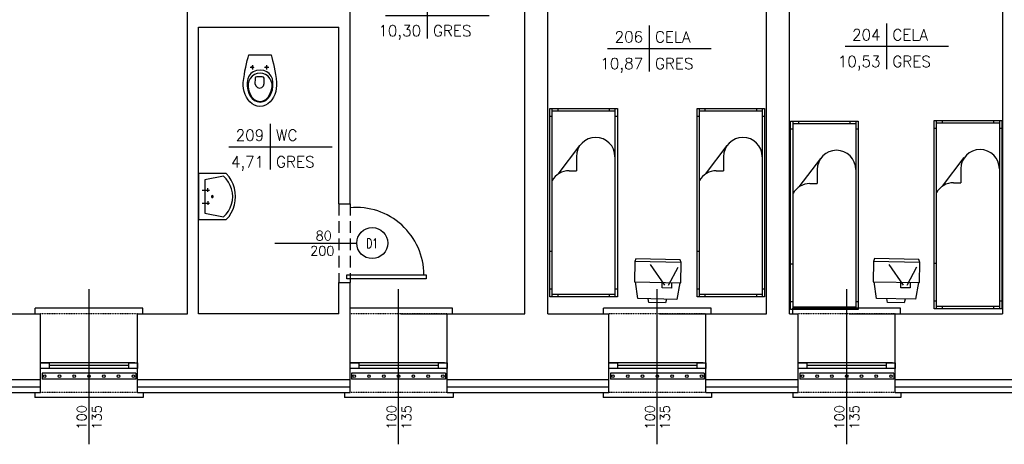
# Model space of a CAD drawing. Header units: millimetres. Extents: x 50026 to 146998, y 1038179 to 1573505.
# Tile 55 of 122: x 59722 to 60787, y 1042501 to 1042960. Entities that reach past the tile are written whole.
import ezdxf
from ezdxf.enums import TextEntityAlignment as Align

# ---------------------------------------------------------------- set-up
doc = ezdxf.new("R2010")
doc.units = ezdxf.units.MM
doc.header["$LTSCALE"] = 0.025
doc.linetypes.add('DASHDOT', pattern=[25.4, 12.7, -6.35, 0, -6.35])
doc.linetypes.add('HIDDEN', pattern=[0.375, 0.25, -0.125])
for name, color, linetype in [('2D-MEBLE', 3, 'Continuous'), ('2D-WYMIARY', 2, 'Continuous'), ('kraty', 5, 'Continuous'), ('ocieplenie', 8, 'Continuous'), ('OKNA OPISY', 7, 'Continuous'), ('OKNO', 2, 'Continuous'), ('opis pomieszczen', 2, 'Continuous'), ('OTWORY', 3, 'Continuous'), ('parapet', 5, 'Continuous'), ('Przybory sanit', 3, 'Continuous'), ('SCIANY', 5, 'Continuous'), ('zA_DRZWI', 7, 'Continuous'), ('zA_DRZWI OPISY', 7, 'Continuous'), ('zA_okna opisy', 7, 'Continuous'), ('ściany', 5, 'Continuous')]:
    doc.layers.add(name, color=color, linetype=linetype)
doc.styles.add('ROMANS', font='romans.shx', dxfattribs={"width": 0.7})
doc.styles.add('STYLE1', font='romans.shx', dxfattribs={"height": 10})
doc.linetypes.add('BATTING', pattern='A,0.00254,-2.54,[134,ltypeshp.shx,S=2.54,R=0,X=-2.54,Y=0],-5.08,[134,ltypeshp.shx,S=2.54,R=180,X=2.54,Y=0],-2.54', length=10.16254)

# ---------------------------------------------------------------- blocks, each defined once
blk = doc.blocks.new('kibel1')
at = {"layer": 'Przybory sanit', "color": 3, "linetype": 'Continuous'}
for points in [[(0, -12), (3.1, -12.8), (6.4, -13.7), (9.9, -14.5), (13.6, -15.4), (17.5, -16.2), (21.5, -16.9), (25.8, -17.5), (30.2, -18), (33.4, -18), (36.6, -17.7), (39.9, -17), (43, -16), (46, -14.6), (48.7, -12.9), (51.1, -10.9), (53.1, -8.6), (54.6, -6), (55.5, -3.1), (55.9, 0), (55.5, 3.1), (54.6, 6), (53.1, 8.6), (51.1, 10.9), (48.7, 12.9), (46, 14.6), (43, 16), (39.9, 17), (36.6, 17.7), (33.4, 18), (30.2, 18), (25.8, 17.5), (21.5, 16.9), (17.5, 16.2), (13.6, 15.4), (9.9, 14.5), (6.4, 13.7), (3.1, 12.8), (0, 12)], [(16.6, -0.1), (17.1, 3.9), (18.4, 7.2), (20.4, 9.9), (23.1, 11.9), (26.2, 13.2), (29.9, 13.9), (33.9, 13.8), (37.9, 13.2), (41.6, 12.1), (44.8, 10.5), (47.4, 8.4), (49.4, 6), (50.7, 3.1), (51.2, -0.1), (50.7, -3.3), (49.4, -6.2), (47.4, -8.6), (44.8, -10.7), (41.6, -12.3), (37.9, -13.4), (33.9, -14), (29.9, -14), (26.2, -13.4), (23.1, -12), (20.4, -10.1), (18.4, -7.4), (17.1, -4.1)], [(50.4, -0.1), (49.8, -3.5), (48.3, -6.4), (45.9, -8.9), (42.8, -10.8), (39.1, -12.2), (35.1, -13.1), (31.6, -13.1), (28.4, -12.3), (25.6, -10.8), (23.2, -8.7), (21.4, -6.1), (20.2, -3.2), (19.8, -0.1), (20.2, 3.1), (21.4, 6), (23.2, 8.6), (25.6, 10.6), (28.4, 12.2), (31.6, 12.9), (35.1, 12.9), (39.1, 12.1), (42.8, 10.7), (45.9, 8.7), (48.3, 6.2), (49.8, 3.3)], [(13.4, 7.5), (13.4, 7.5), (13.4, 7.5), (13.4, 7.5), (13.4, 7.5), (13.3, 7.5), (13.3, 7.5), (13.3, 7.5), (13.3, 7.5), (13.3, 7.5), (13.3, 7.5), (13.3, 7.5), (13.2, 7.5), (13.2, 7.5), (13.2, 7.5), (13.2, 7.5), (13.2, 7.5), (13.2, 7.5), (13.2, 7.5), (13.1, 7.5), (13.1, 7.6), (13.1, 7.6), (13.1, 7.6), (13.1, 7.6), (13.1, 7.6), (13.1, 7.6), (13, 7.6), (13, 7.6), (13, 7.6), (13, 7.6), (13, 7.6), (13, 7.6), (13, 7.6), (13, 7.7), (12.9, 7.7), (12.9, 7.7), (12.9, 7.7), (12.9, 7.7), (12.9, 7.7), (12.9, 7.7), (12.9, 7.7), (12.9, 7.7), (12.9, 7.7), (12.9, 7.8), (12.8, 7.8), (12.8, 7.8), (12.8, 7.8), (12.8, 7.8), (12.8, 7.8), (12.8, 7.8), (12.8, 7.8), (12.8, 7.9), (12.8, 7.9), (12.8, 7.9), (12.8, 7.9), (12.8, 7.9), (12.7, 7.9), (12.7, 7.9), (12.7, 7.9), (12.7, 8), (12.7, 8), (12.7, 8), (12.7, 8), (12.7, 8), (12.7, 8), (12.7, 8), (12.7, 8.1), (12.7, 8.1), (12.7, 8.1), (12.7, 8.1), (12.7, 8.1), (12.7, 8.1), (12.7, 8.1), (12.7, 8.2), (12.7, 8.2), (12.7, 8.2), (12.7, 8.2), (12.7, 8.2), (12.7, 8.2), (12.7, 8.2), (12.7, 8.3), (12.7, 8.3), (12.7, 8.3), (12.7, 8.3), (12.7, 8.3), (12.7, 8.3), (12.7, 8.4), (12.7, 8.4), (12.7, 8.4), (12.7, 8.4), (12.7, 8.4), (12.7, 8.4), (12.7, 8.4), (12.7, 8.5), (12.7, 8.5), (12.7, 8.5), (12.7, 8.5), (12.7, 8.5), (12.7, 8.5), (12.7, 8.5), (12.7, 8.6), (12.8, 8.6), (12.8, 8.6), (12.8, 8.6), (12.8, 8.6), (12.8, 8.6), (12.8, 8.6), (12.8, 8.6), (12.8, 8.7), (12.8, 8.7), (12.8, 8.7), (12.8, 8.7), (12.8, 8.7), (12.8, 8.7), (12.9, 8.7), (12.9, 8.7), (12.9, 8.7), (12.9, 8.8), (12.9, 8.8), (12.9, 8.8), (12.9, 8.8), (12.9, 8.8), (12.9, 8.8), (13, 8.8), (13, 8.8), (13, 8.8), (13, 8.8), (13, 8.9), (13, 8.9), (13, 8.9), (13, 8.9), (13.1, 8.9), (13.1, 8.9), (13.1, 8.9), (13.1, 8.9), (13.1, 8.9), (13.1, 8.9), (13.1, 8.9), (13.1, 8.9), (13.2, 8.9), (13.2, 8.9), (13.2, 8.9), (13.2, 9), (13.2, 9), (13.2, 9), (13.2, 9), (13.3, 9), (13.3, 9), (13.3, 9), (13.3, 9), (13.3, 9), (13.3, 9), (13.4, 9), (13.4, 9), (13.4, 9), (13.4, 9), (13.4, 9), (13.4, 9), (13.4, 9), (13.5, 9), (13.5, 9), (13.5, 9), (13.5, 9), (13.5, 9), (13.5, 9), (13.5, 9), (13.6, 9), (13.6, 9), (13.6, 9), (13.6, 9), (13.6, 9), (13.6, 9), (13.6, 8.9), (13.7, 8.9), (13.7, 8.9), (13.7, 8.9), (13.7, 8.9), (13.7, 8.9), (13.7, 8.9), (13.7, 8.9), (13.8, 8.9), (13.8, 8.9), (13.8, 8.9), (13.8, 8.9), (13.8, 8.9), (13.8, 8.9), (13.8, 8.9), (13.8, 8.8), (13.9, 8.8), (13.9, 8.8), (13.9, 8.8), (13.9, 8.8), (13.9, 8.8), (13.9, 8.8), (13.9, 8.8), (13.9, 8.8), (13.9, 8.8), (14, 8.8), (14, 8.7), (14, 8.7), (14, 8.7), (14, 8.7), (14, 8.7), (14, 8.7), (14, 8.7), (14, 8.7), (14, 8.6), (14, 8.6), (14.1, 8.6), (14.1, 8.6), (14.1, 8.6), (14.1, 8.6), (14.1, 8.6), (14.1, 8.6), (14.1, 8.5), (14.1, 8.5), (14.1, 8.5), (14.1, 8.5), (14.1, 8.5), (14.1, 8.5), (14.1, 8.5), (14.1, 8.4), (14.1, 8.4), (14.1, 8.4), (14.1, 8.4), (14.1, 8.4), (14.1, 8.4), (14.2, 8.4), (14.2, 8.3), (14.2, 8.3), (14.2, 8.3), (14.2, 8.3), (14.2, 8.3), (14.2, 8.3), (14.2, 8.3), (14.2, 8.2), (14.2, 8.2), (14.2, 8.2), (14.2, 8.2), (14.2, 8.2), (14.2, 8.2), (14.2, 8.1), (14.2, 8.1), (14.2, 8.1), (14.1, 8.1), (14.1, 8.1), (14.1, 8.1), (14.1, 8.1), (14.1, 8), (14.1, 8), (14.1, 8), (14.1, 8), (14.1, 8), (14.1, 8), (14.1, 8), (14.1, 7.9), (14.1, 7.9), (14.1, 7.9), (14.1, 7.9), (14.1, 7.9), (14.1, 7.9), (14.1, 7.9), (14.1, 7.9), (14, 7.8), (14, 7.8), (14, 7.8), (14, 7.8), (14, 7.8), (14, 7.8), (14, 7.8), (14, 7.8), (14, 7.7), (14, 7.7), (14, 7.7), (13.9, 7.7), (13.9, 7.7), (13.9, 7.7), (13.9, 7.7), (13.9, 7.7), (13.9, 7.7), (13.9, 7.7), (13.9, 7.6), (13.9, 7.6), (13.8, 7.6), (13.8, 7.6), (13.8, 7.6), (13.8, 7.6), (13.8, 7.6), (13.8, 7.6), (13.8, 7.6), (13.8, 7.6), (13.7, 7.6), (13.7, 7.6), (13.7, 7.6), (13.7, 7.5), (13.7, 7.5), (13.7, 7.5), (13.7, 7.5), (13.6, 7.5), (13.6, 7.5), (13.6, 7.5), (13.6, 7.5), (13.6, 7.5), (13.6, 7.5), (13.6, 7.5), (13.5, 7.5), (13.5, 7.5), (13.5, 7.5), (13.5, 7.5), (13.5, 7.5), (13.5, 7.5), (13.4, 7.5), (13.4, 7.5), (13.4, 7.5)], [(23.9, 0.6), (23.9, 3.3), (24.3, 4.7), (25.2, 5.2), (26, 5.3), (31.2, 5.4), (33.7, 4.6), (35.5, 2.7), (36.2, 0.4), (35.5, -1.9), (33.7, -3.8), (31.2, -4.6), (26, -4.6), (25.2, -4.4), (24.3, -3.9), (23.9, -2.5)], [(13.4, -8), (13.4, -8), (13.4, -8), (13.4, -8), (13.4, -8), (13.3, -8), (13.3, -8), (13.3, -8), (13.3, -7.9), (13.3, -7.9), (13.3, -7.9), (13.3, -7.9), (13.2, -7.9), (13.2, -7.9), (13.2, -7.9), (13.2, -7.9), (13.2, -7.9), (13.2, -7.9), (13.2, -7.9), (13.1, -7.9), (13.1, -7.9), (13.1, -7.9), (13.1, -7.9), (13.1, -7.9), (13.1, -7.9), (13.1, -7.9), (13, -7.9), (13, -7.9), (13, -7.8), (13, -7.8), (13, -7.8), (13, -7.8), (13, -7.8), (13, -7.8), (12.9, -7.8), (12.9, -7.8), (12.9, -7.8), (12.9, -7.8), (12.9, -7.8), (12.9, -7.7), (12.9, -7.7), (12.9, -7.7), (12.9, -7.7), (12.9, -7.7), (12.8, -7.7), (12.8, -7.7), (12.8, -7.7), (12.8, -7.7), (12.8, -7.6), (12.8, -7.6), (12.8, -7.6), (12.8, -7.6), (12.8, -7.6), (12.8, -7.6), (12.8, -7.6), (12.8, -7.6), (12.7, -7.5), (12.7, -7.5), (12.7, -7.5), (12.7, -7.5), (12.7, -7.5), (12.7, -7.5), (12.7, -7.5), (12.7, -7.4), (12.7, -7.4), (12.7, -7.4), (12.7, -7.4), (12.7, -7.4), (12.7, -7.4), (12.7, -7.4), (12.7, -7.3), (12.7, -7.3), (12.7, -7.3), (12.7, -7.3), (12.7, -7.3), (12.7, -7.3), (12.7, -7.2), (12.7, -7.2), (12.7, -7.2), (12.7, -7.2), (12.7, -7.2), (12.7, -7.2), (12.7, -7.2), (12.7, -7.1), (12.7, -7.1), (12.7, -7.1), (12.7, -7.1), (12.7, -7.1), (12.7, -7.1), (12.7, -7.1), (12.7, -7), (12.7, -7), (12.7, -7), (12.7, -7), (12.7, -7), (12.7, -7), (12.7, -7), (12.7, -6.9), (12.7, -6.9), (12.7, -6.9), (12.7, -6.9), (12.8, -6.9), (12.8, -6.9), (12.8, -6.9), (12.8, -6.8), (12.8, -6.8), (12.8, -6.8), (12.8, -6.8), (12.8, -6.8), (12.8, -6.8), (12.8, -6.8), (12.8, -6.8), (12.8, -6.7), (12.8, -6.7), (12.9, -6.7), (12.9, -6.7), (12.9, -6.7), (12.9, -6.7), (12.9, -6.7), (12.9, -6.7), (12.9, -6.7), (12.9, -6.7), (12.9, -6.6), (13, -6.6), (13, -6.6), (13, -6.6), (13, -6.6), (13, -6.6), (13, -6.6), (13, -6.6), (13, -6.6), (13.1, -6.6), (13.1, -6.6), (13.1, -6.6), (13.1, -6.5), (13.1, -6.5), (13.1, -6.5), (13.1, -6.5), (13.1, -6.5), (13.2, -6.5), (13.2, -6.5), (13.2, -6.5), (13.2, -6.5), (13.2, -6.5), (13.2, -6.5), (13.2, -6.5), (13.3, -6.5), (13.3, -6.5), (13.3, -6.5), (13.3, -6.5), (13.3, -6.5), (13.3, -6.5), (13.4, -6.5), (13.4, -6.5), (13.4, -6.5), (13.4, -6.5), (13.4, -6.5), (13.4, -6.5), (13.4, -6.5), (13.5, -6.5), (13.5, -6.5), (13.5, -6.5), (13.5, -6.5), (13.5, -6.5), (13.5, -6.5), (13.5, -6.5), (13.6, -6.5), (13.6, -6.5), (13.6, -6.5), (13.6, -6.5), (13.6, -6.5), (13.6, -6.5), (13.6, -6.5), (13.7, -6.5), (13.7, -6.5), (13.7, -6.5), (13.7, -6.5), (13.7, -6.5), (13.7, -6.5), (13.7, -6.5), (13.8, -6.6), (13.8, -6.6), (13.8, -6.6), (13.8, -6.6), (13.8, -6.6), (13.8, -6.6), (13.8, -6.6), (13.8, -6.6), (13.9, -6.6), (13.9, -6.6), (13.9, -6.6), (13.9, -6.6), (13.9, -6.7), (13.9, -6.7), (13.9, -6.7), (13.9, -6.7), (13.9, -6.7), (14, -6.7), (14, -6.7), (14, -6.7), (14, -6.7), (14, -6.7), (14, -6.8), (14, -6.8), (14, -6.8), (14, -6.8), (14, -6.8), (14, -6.8), (14.1, -6.8), (14.1, -6.8), (14.1, -6.9), (14.1, -6.9), (14.1, -6.9), (14.1, -6.9), (14.1, -6.9), (14.1, -6.9), (14.1, -6.9), (14.1, -7), (14.1, -7), (14.1, -7), (14.1, -7), (14.1, -7), (14.1, -7), (14.1, -7), (14.1, -7.1), (14.1, -7.1), (14.1, -7.1), (14.2, -7.1), (14.2, -7.1), (14.2, -7.1), (14.2, -7.1), (14.2, -7.2), (14.2, -7.2), (14.2, -7.2), (14.2, -7.2), (14.2, -7.2), (14.2, -7.2), (14.2, -7.2), (14.2, -7.3), (14.2, -7.3), (14.2, -7.3), (14.2, -7.3), (14.2, -7.3), (14.2, -7.3), (14.1, -7.4), (14.1, -7.4), (14.1, -7.4), (14.1, -7.4), (14.1, -7.4), (14.1, -7.4), (14.1, -7.4), (14.1, -7.5), (14.1, -7.5), (14.1, -7.5), (14.1, -7.5), (14.1, -7.5), (14.1, -7.5), (14.1, -7.5), (14.1, -7.5), (14.1, -7.6), (14.1, -7.6), (14.1, -7.6), (14.1, -7.6), (14, -7.6), (14, -7.6), (14, -7.6), (14, -7.7), (14, -7.7), (14, -7.7), (14, -7.7), (14, -7.7), (14, -7.7), (14, -7.7), (14, -7.7), (13.9, -7.7), (13.9, -7.8), (13.9, -7.8), (13.9, -7.8), (13.9, -7.8), (13.9, -7.8), (13.9, -7.8), (13.9, -7.8), (13.9, -7.8), (13.8, -7.8), (13.8, -7.8), (13.8, -7.8), (13.8, -7.9), (13.8, -7.9), (13.8, -7.9), (13.8, -7.9), (13.8, -7.9), (13.7, -7.9), (13.7, -7.9), (13.7, -7.9), (13.7, -7.9), (13.7, -7.9), (13.7, -7.9), (13.7, -7.9), (13.6, -7.9), (13.6, -7.9), (13.6, -7.9), (13.6, -7.9), (13.6, -7.9), (13.6, -7.9), (13.6, -7.9), (13.5, -7.9), (13.5, -8), (13.5, -8), (13.5, -8), (13.5, -8), (13.5, -8), (13.4, -8), (13.4, -8), (13.4, -8)]]:
    blk.add_lwpolyline(points, close=True, dxfattribs=at)
at = {"layer": 'Przybory sanit', "color": 3, "linetype": 'DASHDOT'}
for points in [[(11.3, 8.2), (15.9, 8.2)], [(13.4, 10.5), (13.4, 6)], [(11.3, -7.2), (15.9, -7.2)], [(13.4, -5), (13.4, -9.5)]]:
    blk.add_lwpolyline(points, dxfattribs=at)
at = {"layer": 'Przybory sanit', "color": 3, "linetype": 'Continuous'}
for points in [[(13.4, 7.5), (13.4, 7.5)], [(13.4, -8), (13.4, -8)]]:
    blk.add_lwpolyline(points, dxfattribs=at)
blk = doc.blocks.new('UMYW')
at = {"layer": 'Przybory sanit'}
for points in [[(0, 23.1, 0), (0, 23.1, 0), (0, 23.1, 0), (0, 23.1, 0), (0, 23.1, 0), (0, 23.1, 0), (0, 23.1, 0), (0, 23.1, 0), (0, 23.1, 0), (0, 23.1, 0), (0, 23.1, 0), (0, 23.1, 0), (0, 23.1, 0), (0, 23.1, 0), (0, 23.1, 0), (0, 23.1, 0), (0, 23.1, 0), (0, 23.1, 0), (0, 23.1, 0), (0, -26.9, 0), (30, -26.9, 0)], [(30, 23.1, 0), (0, 23.1, 0)], [(30, -26.9, 0), (33, -23.4, 0), (35.4, -19.5, 0), (37.4, -15.4, 0), (38.8, -11, 0), (39.7, -6.5, 0), (40, -1.9, 0), (39.7, 2.6, 0), (38.8, 7.2, 0), (37.4, 11.5, 0), (35.4, 15.7, 0), (33, 19.5, 0), (30, 23.1, 0)], [(27, 20.1, 0), (7, 16.1, 0)], [(7, 16.1, 0), (7, -19.9, 0), (27, -23.9, 0)], [(27, -23.9, 0), (29.9, -21, 0), (32.4, -17.7, 0), (34.4, -14, 0), (35.8, -10.1, 0), (36.7, -6.1, 0), (37, -1.9, 0), (36.7, 2.2, 0), (35.8, 6.3, 0), (34.4, 10.1, 0), (32.4, 13.8, 0), (29.9, 17.1, 0), (27, 20.1, 0)], [(4, 5.1, 0), (12, 5.1, 0)], [(10, 3.1, 0), (10, 7.1, 0)], [(4, -8.9, 0), (12, -8.9, 0)], [(10, -6.9, 0), (10, -10.9, 0)], [(16, -1.9, 0), (15.9, -1.4, 0), (15.5, -1.1, 0), (15, -0.9, 0), (14.5, -1.1, 0), (14.1, -1.4, 0), (14, -1.9, 0), (14.1, -2.4, 0), (14.5, -2.8, 0), (15, -2.9, 0), (15.5, -2.8, 0), (15.9, -2.4, 0), (16, -1.9, 0), (16, -1.9, 0)]]:
    blk.add_polyline3d(points, dxfattribs=at)
blk = doc.blocks.new('tabela-pow')
at = {"layer": '2D-WYMIARY', "ltscale": 10}
for p, q in [((0, 24.8), (0, -24.8)), ((-44.8, 0), (67.2, 0))]:
    blk.add_line(p, q, dxfattribs=at)
at = {"layer": '2D-WYMIARY', "ltscale": 10, "style": 'STYLE1', "width": 0.7}
for tag, p in [('NR', (-6.4, 6.4)), ('POW', (-6.4, -22.4))]:
    blk.add_attdef(tag, text='', height=16, rotation=360, dxfattribs=at).set_placement(p, align=Align.RIGHT)
for tag, p in [('NAZWA', (6.4, 6.4)), ('POSADZKA', (6.4, -22.4))]:
    blk.add_attdef(tag, p, '', height=16, rotation=360, dxfattribs=at)
blk = doc.blocks.new('łóżko')
at = {"layer": '2D-MEBLE', "color": 3}
for p, q in [((-113.9, 41.2), (81.1, 41.2)), ((-113.9, -28.8), (-113.9, 41.2)), ((-105.9, 38.7), (-105.9, 41.2)), ((73.1, 41.2), (73.1, 38.7)), ((81.1, 41.2), (81.1, -28.8)), ((-113.9, 38.7), (81.1, 38.7)), ((-113.9, 32.7), (-111.4, 32.7)), ((-111.4, -26.3), (-111.4, 38.7)), ((78.6, 38.7), (78.6, -26.3)), ((78.6, 32.7), (81.1, 32.7)), ((-63.8, -1.3), (-49.4, -1.3)), ((-49.4, -8.8), (-49.4, -1.3)), ((-111.4, -20.3), (-113.9, -20.3)), ((81.1, -20.3), (78.6, -20.3)), ((81.1, -26.3), (-113.9, -26.3)), ((81.1, -28.8), (-113.9, -28.8)), ((-105.9, -28.8), (-105.9, -26.3)), ((34.1, -26.3), (34.1, -28.8)), ((73.1, -26.3), (73.1, -28.8))]:
    blk.add_line(p, q, dxfattribs=at)
at = {"layer": '2D-MEBLE', "color": 3, "linetype": 'Continuous'}
blk.add_line((-45.9, -20.1), (-75.4, 2.4), dxfattribs=at)
for centre, start, end in [((-63.8, 18.7), 90, 270), ((-29.4, -8.8), 180, 241.045)]:
    blk.add_arc(centre, 20, start, end, dxfattribs=at)
blk = doc.blocks.new('tv')
at = {"layer": '2D-MEBLE', "color": 3, "ltscale": 10}
for p, q in [((-11.5, 22.2), (-31, 12.1)), ((11.5, -22.2), (-11.5, 22.2)), ((-11, 21.3), (6.3, 26.9)), ((6.3, 26.9), (25.6, -10.4)), ((-31, 12.1), (-33.2, 9.8)), ((-31, 12.1), (-8, -32.3)), ((-2.9, 12), (-25.2, 11.7)), ((-6.9, 13.3), (-1.6, 16.1)), ((-1.6, 16.1), (3, 7.2)), ((11.4, 17.2), (15.4, 18.1)), ((15.4, 18.1), (23.7, 2.1)), ((-33.2, 9.8), (-11.2, -32.8)), ((-1, 8.5), (-13.2, -15.8)), ((3, 7.2), (-2.3, 4.4)), ((23.7, 2.1), (20.6, -0.6)), ((25.6, -10.4), (11, -21.3)), ((-8, -32.3), (11.5, -22.2)), ((-11.2, -32.8), (-8, -32.3))]:
    blk.add_line(p, q, dxfattribs=at)

msp = doc.modelspace()

# ---------------------------------------------------------------- linework, layer by layer
at = {"layer": 'kraty', "color": 7}
for p, q in [((59847.58837, 1042577.65888), (59745.95611, 1042577.65888)), ((59745.95611, 1042577.65888), (59745.95611, 1042571.25888)), ((59847.58837, 1042577.65888), (59847.58837, 1042571.25888)), ((60182.59998, 1042577.65888), (60080.96772, 1042577.65888)), ((60080.96772, 1042577.65888), (60080.96772, 1042571.25888)), ((60182.59998, 1042577.65888), (60182.59998, 1042571.25888)), ((60462.58837, 1042577.65888), (60360.95611, 1042577.65888)), ((60360.95611, 1042577.65888), (60360.95611, 1042571.25888)), ((60462.58837, 1042577.65888), (60462.58837, 1042571.25888)), ((60667.58837, 1042577.65888), (60565.95611, 1042577.65888)), ((60565.95611, 1042577.65888), (60565.95611, 1042571.25888)), ((60667.58837, 1042577.65888), (60667.58837, 1042571.25888)), ((59847.58837, 1042571.25888), (59745.95611, 1042571.25888)), ((60182.59998, 1042571.25888), (60080.96772, 1042571.25888)), ((60462.58837, 1042571.25888), (60360.95611, 1042571.25888)), ((60667.58837, 1042571.25888), (60565.95611, 1042571.25888))]:
    msp.add_line(p, q, dxfattribs=at)
for centre in [(59748.80991, 1042574.45888), (59764.79736, 1042574.45888), (59780.7848, 1042574.45888), (59796.77224, 1042574.45888), (59812.75968, 1042574.45888), (59828.74713, 1042574.45888), (59844.73457, 1042574.45888), (60083.82152, 1042574.45888), (60099.80897, 1042574.45888), (60115.79641, 1042574.45888), (60131.78385, 1042574.45888), (60147.77129, 1042574.45888), (60163.75874, 1042574.45888), (60179.74618, 1042574.45888), (60363.80991, 1042574.45888), (60379.79736, 1042574.45888), (60395.7848, 1042574.45888), (60411.77224, 1042574.45888), (60427.75968, 1042574.45888), (60443.74713, 1042574.45888), (60459.73457, 1042574.45888), (60568.80991, 1042574.45888), (60584.79736, 1042574.45888), (60600.7848, 1042574.45888), (60616.77224, 1042574.45888), (60632.75968, 1042574.45888), (60648.74713, 1042574.45888), (60664.73457, 1042574.45888)]:
    msp.add_circle(centre, 1.39158, dxfattribs=at)
at = {"layer": 'ocieplenie', "linetype": 'BATTING', "ltscale": 20}
for p, q in [((59644.27224, 1042562.89863), (59744.27224, 1042562.89863)), ((59849.27224, 1042562.89863), (60079.28385, 1042562.89863)), ((60184.28385, 1042562.89863), (60359.27224, 1042562.89863)), ((60464.27224, 1042562.89863), (60564.27224, 1042562.89863)), ((60669.27224, 1042562.89863), (60918.27224, 1042562.89863))]:
    msp.add_line(p, q, dxfattribs=at)
at = {"layer": 'OKNA OPISY'}
for p, q in [((59796.77224, 1042500.83053), (59796.77224, 1042668.43137)), ((60131.78385, 1042500.83053), (60131.78385, 1042668.43137)), ((60411.77224, 1042500.83053), (60411.77224, 1042668.43137)), ((60616.77224, 1042500.83053), (60616.77224, 1042668.43137))]:
    msp.add_line(p, q, dxfattribs=at)
at = {"layer": 'OKNO', "color": 1}
for p, q in [((59846.30235, 1042588.89863), (59744.27224, 1042588.89863)), ((59846.30235, 1042582.89863), (59744.27224, 1042582.89863)), ((59839.7921, 1042585.89863), (59753.75238, 1042585.89863)), ((60181.31396, 1042588.89863), (60079.28385, 1042588.89863)), ((60181.31396, 1042582.89863), (60079.28385, 1042582.89863)), ((60174.80371, 1042585.89863), (60088.76399, 1042585.89863)), ((60461.30235, 1042588.89863), (60359.27224, 1042588.89863)), ((60461.30235, 1042582.89863), (60359.27224, 1042582.89863)), ((60454.7921, 1042585.89863), (60368.75238, 1042585.89863)), ((60666.30235, 1042588.89863), (60564.27224, 1042588.89863)), ((60666.30235, 1042582.89863), (60564.27224, 1042582.89863)), ((60659.7921, 1042585.89863), (60573.75238, 1042585.89863))]:
    msp.add_line(p, q, dxfattribs=at)
at = {"layer": 'OKNO', "color": 2}
for points in [[(59744.27224, 1042582.89863), (59744.27224, 1042588.89863), (59753.75238, 1042588.89863), (59753.75238, 1042582.89863)], [(59839.7921, 1042582.89863), (59839.7921, 1042588.89863), (59849.27224, 1042588.89863), (59849.27224, 1042582.89863)], [(60079.28385, 1042582.89863), (60079.28385, 1042588.89863), (60088.76399, 1042588.89863), (60088.76399, 1042582.89863)], [(60174.80371, 1042582.89863), (60174.80371, 1042588.89863), (60184.28385, 1042588.89863), (60184.28385, 1042582.89863)], [(60359.27224, 1042582.89863), (60359.27224, 1042588.89863), (60368.75238, 1042588.89863), (60368.75238, 1042582.89863)], [(60454.7921, 1042582.89863), (60454.7921, 1042588.89863), (60464.27224, 1042588.89863), (60464.27224, 1042582.89863)], [(60564.27224, 1042582.89863), (60564.27224, 1042588.89863), (60573.75238, 1042588.89863), (60573.75238, 1042582.89863)], [(60659.7921, 1042582.89863), (60659.7921, 1042588.89863), (60669.27224, 1042588.89863), (60669.27224, 1042582.89863)]]:
    msp.add_lwpolyline(points, close=True, dxfattribs=at)
at = {"layer": 'OTWORY', "color": 7, "linetype": 'HIDDEN'}
for p, q in [((59849.27224, 1042641.89863), (59744.27224, 1042641.89863)), ((60184.28385, 1042641.89863), (60079.28385, 1042641.89863)), ((60464.27224, 1042641.89863), (60359.27224, 1042641.89863)), ((60669.27224, 1042641.89863), (60564.27224, 1042641.89863)), ((59849.27224, 1042556.89863), (59744.27224, 1042556.89863)), ((60184.28385, 1042556.89863), (60079.28385, 1042556.89863)), ((60464.27224, 1042556.89863), (60359.27224, 1042556.89863)), ((60669.27224, 1042556.89863), (60564.27224, 1042556.89863))]:
    msp.add_line(p, q, dxfattribs=at)
at = {"layer": 'parapet', "color": 2}
for p, q in [((59738.47865, 1042641.89863), (59738.47865, 1042648.10015)), ((59855.06583, 1042648.10015), (59738.47865, 1042648.10015)), ((59855.06583, 1042641.89863), (59855.06583, 1042648.10015)), ((60190.07744, 1042648.10015), (60079.27224, 1042648.10015)), ((60190.07744, 1042641.89863), (60190.07744, 1042648.10015)), ((60353.47865, 1042641.89863), (60353.47865, 1042648.10015)), ((60470.06583, 1042648.10015), (60353.47865, 1042648.10015)), ((60470.06583, 1042641.89863), (60470.06583, 1042648.10015)), ((60558.47865, 1042641.89863), (60558.47865, 1042648.10015)), ((60675.06583, 1042648.10015), (60558.47865, 1042648.10015)), ((60675.06583, 1042641.89863), (60675.06583, 1042648.10015)), ((59738.27224, 1042556.89863), (59738.27224, 1042551.40637)), ((59855.27224, 1042551.40637), (59738.27224, 1042551.40637)), ((59855.27224, 1042556.89863), (59855.27224, 1042551.40637)), ((60073.28385, 1042556.89863), (60073.28385, 1042551.40637)), ((60190.85906, 1042551.40637), (60073.28385, 1042551.40637)), ((60190.85906, 1042556.89863), (60190.85906, 1042551.40637)), ((60353.27224, 1042556.89863), (60353.27224, 1042551.40637)), ((60470.27224, 1042551.40637), (60353.27224, 1042551.40637)), ((60470.27224, 1042556.89863), (60470.27224, 1042551.40637)), ((60558.27224, 1042556.89863), (60558.27224, 1042551.40637)), ((60675.27224, 1042551.40637), (60558.27224, 1042551.40637)), ((60675.27224, 1042556.89863), (60675.27224, 1042551.40637))]:
    msp.add_line(p, q, dxfattribs=at)
at = {"layer": 'SCIANY', "color": 1, "linetype": 'HIDDEN', "ltscale": 2000}
for p, q in [((60067.27224, 1042760.89863), (60067.27224, 1042675.89863)), ((60079.27224, 1042760.89863), (60079.27224, 1042675.89863))]:
    msp.add_line(p, q, dxfattribs=at)
at = {"layer": 'zA_DRZWI', "color": 2, "linetype": 'Continuous'}
msp.add_lwpolyline([(60075.82038, 1042679.73683), (60075.82038, 1042684.18009), (60161.5148, 1042684.18009), (60161.5148, 1042679.73683)], close=True, dxfattribs=at)
at = {"layer": 'zA_DRZWI', "color": 1, "linetype": 'Continuous', "ltscale": 15}
msp.add_arc((60085.88924, 1042683.66632), 73.31954, 0.40148728, 95.17791729, dxfattribs=at)
at = {"layer": 'zA_DRZWI OPISY', "color": 7, "linetype": 'Continuous'}
msp.add_line((59997.71328, 1042718.39863), (60086.46213, 1042718.39863), dxfattribs=at)
at = {"layer": 'zA_DRZWI OPISY', "color": 7}
msp.add_circle((60103.269, 1042718.39863), 16.80688, dxfattribs=at)
at = {"layer": 'ściany'}
for p, q in [((60079.27224, 1042760.89863), (60079.27224, 1043186.89863)), ((60268.27224, 1042641.89863), (60268.27224, 1043186.89863)), ((60293.27224, 1042641.89863), (60293.27224, 1043186.89863)), ((60785.27224, 1043186.89863), (60785.27224, 1042641.89863)), ((59903.27224, 1042641.89863), (59903.27224, 1043020.89863)), ((60529.80152, 1042641.89863), (60529.80152, 1043019.89863)), ((60554.80152, 1042641.89863), (60554.80152, 1043019.89863)), ((59915.27224, 1042951.89863), (60067.27224, 1042951.89863)), ((59915.27224, 1042641.89863), (59915.27224, 1042951.89863)), ((60067.27224, 1042760.89863), (60067.27224, 1042951.89863)), ((60067.27224, 1042760.89863), (60079.27224, 1042760.89863)), ((60067.27224, 1042641.89863), (60067.27224, 1042675.89863)), ((60067.27224, 1042675.89863), (60079.27224, 1042675.89863)), ((60079.27224, 1042641.89863), (60079.27224, 1042675.89863)), ((59644.27224, 1042641.89863), (59744.27224, 1042641.89863)), ((59744.27224, 1042556.89863), (59744.27224, 1042641.89863)), ((59849.27224, 1042641.89863), (59903.27224, 1042641.89863)), ((59849.27224, 1042556.89863), (59849.27224, 1042641.89863)), ((60067.27224, 1042641.89863), (59915.27224, 1042641.89863)), ((60079.27224, 1042641.89863), (60079.28385, 1042641.89863)), ((60079.28385, 1042556.89863), (60079.28385, 1042641.89863)), ((60134.28385, 1042641.89863), (60184.28385, 1042641.89863)), ((60184.28385, 1042556.89863), (60184.28385, 1042641.89863)), ((60184.28385, 1042641.89863), (60268.27224, 1042641.89863)), ((60293.27224, 1042641.89863), (60359.27224, 1042641.89863)), ((60359.27224, 1042556.89863), (60359.27224, 1042641.89863)), ((60414.27224, 1042641.89863), (60464.27224, 1042641.89863)), ((60464.27224, 1042641.89863), (60529.80152, 1042641.89863)), ((60464.27224, 1042556.89863), (60464.27224, 1042641.89863)), ((60464.27224, 1042641.89863), (60474.27224, 1042641.89863)), ((60554.80152, 1042641.89863), (60564.27224, 1042641.89863)), ((60564.27224, 1042556.89863), (60564.27224, 1042641.89863)), ((60619.27224, 1042641.89863), (60669.27224, 1042641.89863)), ((60669.27224, 1042641.89863), (60785.27224, 1042641.89863)), ((60669.27224, 1042556.89863), (60669.27224, 1042641.89863)), ((60669.27224, 1042641.89863), (60679.27224, 1042641.89863)), ((59644.27224, 1042570.89863), (59744.27224, 1042570.89863)), ((59849.27224, 1042570.89863), (60079.28385, 1042570.89863)), ((60184.28385, 1042570.89863), (60359.27224, 1042570.89863)), ((60464.27224, 1042570.89863), (60564.27224, 1042570.89863)), ((60669.27224, 1042570.89863), (60918.27224, 1042570.89863)), ((59644.27224, 1042556.89863), (59744.27224, 1042556.89863)), ((59849.27224, 1042556.89863), (60079.28385, 1042556.89863)), ((60184.28385, 1042556.89863), (60359.27224, 1042556.89863)), ((60464.27224, 1042556.89863), (60564.27224, 1042556.89863)), ((60669.27224, 1042556.89863), (60918.27224, 1042556.89863))]:
    msp.add_line(p, q, dxfattribs=at)

# ---------------------------------------------------------------- block references
at = {"layer": 'opis pomieszczen', "color": 2, "linetype": 'Continuous'}
ref = msp.add_blockref('tabela-pow', (60162.58546, 1042964.46396), dxfattribs=at)
ref.add_attrib('NAZWA', 'POKÓJ', (60168.98546, 1042970.86396), dxfattribs={"layer": '2D-WYMIARY', "ltscale": 10, "height": 12, "rotation": 360, "style": 'ROMANS'})
ref.add_attrib('POSADZKA', 'GRES', (60168.98546, 1042942.06396), dxfattribs={"layer": '2D-WYMIARY', "ltscale": 10, "height": 12, "rotation": 360, "style": 'ROMANS'})
ref.add_attrib('NR', '208', dxfattribs={"layer": '2D-WYMIARY', "ltscale": 10, "height": 12, "rotation": 360, "style": 'ROMANS'}).set_placement((60156.18546, 1042970.86396), align=Align.RIGHT)
ref.add_attrib('POW', '10,30', dxfattribs={"layer": '2D-WYMIARY', "ltscale": 10, "height": 12, "rotation": 360, "style": 'ROMANS'}).set_placement((60156.18546, 1042942.06396), align=Align.RIGHT)
ref = msp.add_blockref('tabela-pow', (60659.79802, 1042931.20841), dxfattribs=at)
ref.add_attrib('NAZWA', 'CELA', (60666.19802, 1042937.60841), dxfattribs={"layer": '2D-WYMIARY', "ltscale": 10, "height": 12, "rotation": 360, "style": 'ROMANS'})
ref.add_attrib('POSADZKA', 'GRES', (60666.19802, 1042908.80841), dxfattribs={"layer": '2D-WYMIARY', "ltscale": 10, "height": 12, "rotation": 360, "style": 'ROMANS'})
ref.add_attrib('NR', '204', dxfattribs={"layer": '2D-WYMIARY', "ltscale": 10, "height": 12, "rotation": 360, "style": 'ROMANS'}).set_placement((60653.39802, 1042937.60841), align=Align.RIGHT)
ref.add_attrib('POW', '10,53', dxfattribs={"layer": '2D-WYMIARY', "ltscale": 10, "height": 12, "rotation": 360, "style": 'ROMANS'}).set_placement((60653.39802, 1042908.80841), align=Align.RIGHT)
ref = msp.add_blockref('tabela-pow', (60402.82085, 1042928.8949), dxfattribs=at)
ref.add_attrib('NAZWA', 'CELA', (60409.22085, 1042935.2949), dxfattribs={"layer": '2D-WYMIARY', "ltscale": 10, "height": 12, "rotation": 360, "style": 'ROMANS'})
ref.add_attrib('POSADZKA', 'GRES', (60409.22085, 1042906.4949), dxfattribs={"layer": '2D-WYMIARY', "ltscale": 10, "height": 12, "rotation": 360, "style": 'ROMANS'})
ref.add_attrib('NR', '206', dxfattribs={"layer": '2D-WYMIARY', "ltscale": 10, "height": 12, "rotation": 360, "style": 'ROMANS'}).set_placement((60396.42085, 1042935.2949), align=Align.RIGHT)
ref.add_attrib('POW', '10,87', dxfattribs={"layer": '2D-WYMIARY', "ltscale": 10, "height": 12, "rotation": 360, "style": 'ROMANS'}).set_placement((60396.42085, 1042906.4949), align=Align.RIGHT)
ref = msp.add_blockref('tabela-pow', (59992.7691, 1042822.65332), dxfattribs=at)
ref.add_attrib('NAZWA', 'WC', (59999.1691, 1042829.05332), dxfattribs={"layer": '2D-WYMIARY', "ltscale": 10, "height": 12, "rotation": 360, "style": 'ROMANS'})
ref.add_attrib('POSADZKA', 'GRES', (59999.1691, 1042800.25332), dxfattribs={"layer": '2D-WYMIARY', "ltscale": 10, "height": 12, "rotation": 360, "style": 'ROMANS'})
ref.add_attrib('NR', '209', dxfattribs={"layer": '2D-WYMIARY', "ltscale": 10, "height": 12, "rotation": 360, "style": 'ROMANS'}).set_placement((59986.3691, 1042829.05332), align=Align.RIGHT)
ref.add_attrib('POW', '4,71', dxfattribs={"layer": '2D-WYMIARY', "ltscale": 10, "height": 12, "rotation": 360, "style": 'ROMANS'}).set_placement((59986.3691, 1042800.25332), align=Align.RIGHT)
at = {"layer": 'Przybory sanit', "xscale": -1, "rotation": 90}
msp.add_blockref('kibel1', (59981.76413, 1042922.07417), dxfattribs=at)
at = {"layer": 'Przybory sanit', "color": 2, "linetype": 'Continuous'}
msp.add_blockref('UMYW', (59915.27224, 1042770.64638), dxfattribs=at)
at = {"layer": 'ściany', "color": 2, "xscale": 1.044999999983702, "yscale": 1.044999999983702, "zscale": 1.045, "rotation": 270}
for p in [(60325.52938, 1042745.05201), (60484.84748, 1042745.05201), (60586.13221, 1042731.1725), (60741.50232, 1042732.01831)]:
    msp.add_blockref('łóżko', p, dxfattribs=at)
at = {"layer": 'ściany', "color": 2, "rotation": 241.4419928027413}
for p in [(60412.13666, 1042675.96969), (60670.43389, 1042676.14308)]:
    msp.add_blockref('tv', p, dxfattribs=at)

# ---------------------------------------------------------------- texts
at = {"layer": 'zA_DRZWI OPISY', "color": 7, "style": 'ROMANS'}
for s, p in [('80', (60041.96291, 1042721.29638)), ('200', (60036.04249, 1042704.97128))]:
    msp.add_text(s, height=10.258067, dxfattribs=at).set_placement(p)
at = {"layer": 'zA_DRZWI OPISY', "color": 7, "style": 'ROMANS', "width": 0.7}
msp.add_text('D1', height=10.258067, dxfattribs=at).set_placement((60096.82095, 1042712.98854))
at = {"layer": 'zA_okna opisy', "color": 7, "style": 'ROMANS'}
for s, p in [('100', (59793.93389, 1042516.83355)), ('135', (59810.259, 1042516.75825)), ('100', (60129.23311, 1042516.83355)), ('135', (60145.55821, 1042516.75825)), ('100', (60408.93389, 1042516.83355)), ('135', (60425.259, 1042516.75825)), ('100', (60613.93389, 1042516.83355)), ('135', (60630.259, 1042516.75825))]:
    msp.add_text(s, height=10.258067, rotation=90, dxfattribs=at).set_placement(p)

doc.saveas('drawing.dxf')
